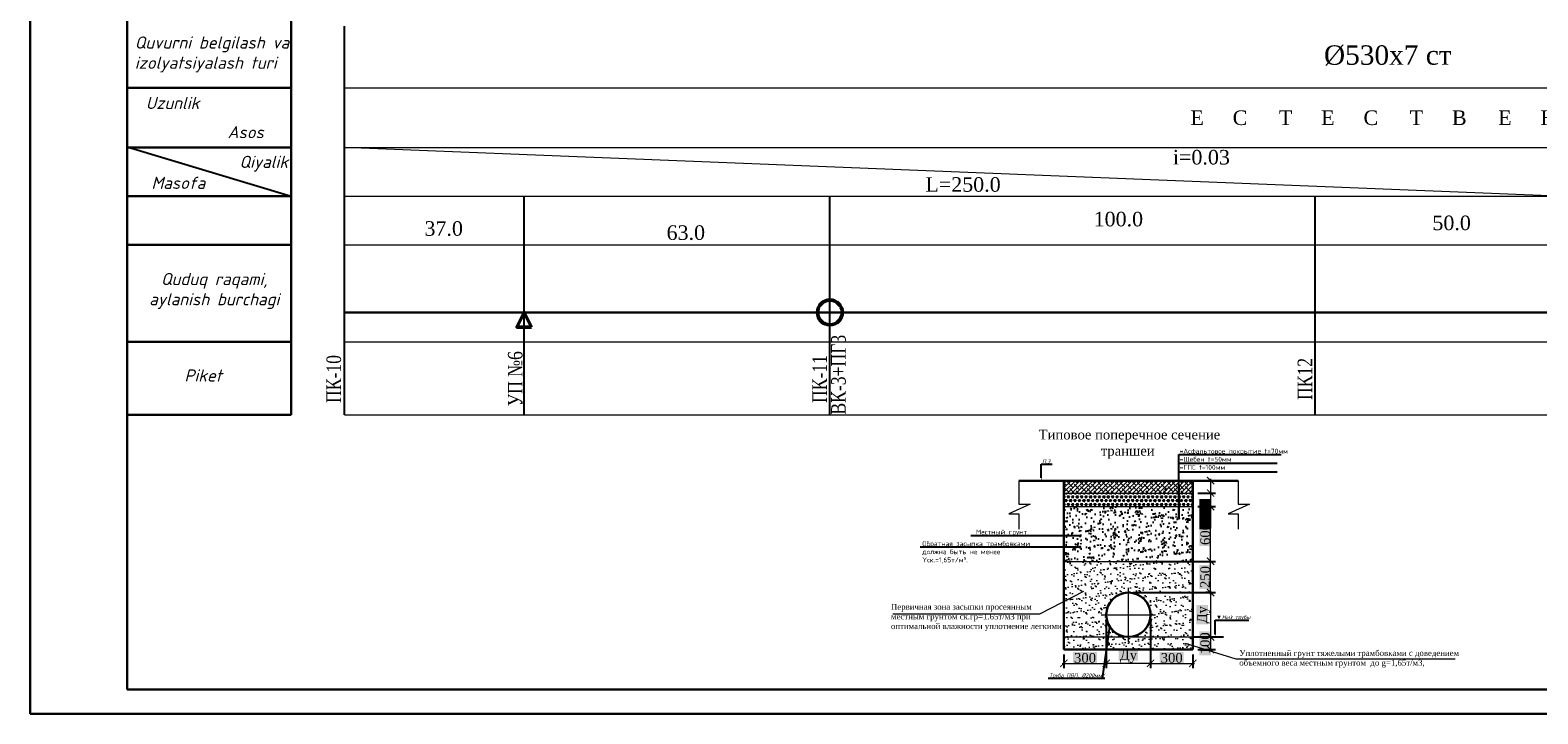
# Model space of a CAD drawing. Header units: millimetres. Extents: x 366033 to 446362, y 4247208 to 4265071.
# Tile 102 of 159: x 435319 to 435630, y 4256462 to 4256603. Entities that reach past the tile are written whole.
import ezdxf
from ezdxf import colors
from ezdxf.entities.mleader import LeaderData, LeaderLine
from ezdxf.math import Vec2, Vec3

# ---------------------------------------------------------------- set-up
doc = ezdxf.new("R2010")
doc.units = ezdxf.units.MM
doc.header["$PDMODE"] = 32
doc.header["$PDSIZE"] = 0.6
doc.linetypes.add('DASHED', pattern=[0.75, 0.5, -0.25])
doc.linetypes.add('осевая', pattern=[50.8, 31.75, -6.35, 6.35, -6.35])
for name, color, linetype in [('(002) Рамка', 7, 'Continuous'), ('(004) Точки рельефа', 7, 'Continuous'), ('0 @ 0.1', 7, 'Continuous'), ('0 @ 1 (1)', 7, 'Continuous'), ('0 @ 1 (2)', 7, 'Continuous'), ('RAMKA', 7, 'Continuous')]:
    doc.layers.add(name, color=color, linetype=linetype)
for name, color, linetype, lineweight in [('0.3-STAMP', 7, 'Continuous', 30), ('0002. ВК. ПГ. Уг. Пк. и задвижки', 250, 'Continuous', 50), ('Рабочий', 7, 'DASHED', 9), ('Текст ВК', 136, 'Continuous', 9)]:
    doc.layers.add(name, color=color, linetype=linetype, lineweight=lineweight)
doc.styles.add('GOST 2.304', font='CS_Gost2304.shx')
doc.styles.add('ISOCPEUR', font='isocpeui.ttf')
doc.styles.get("Standard").update_dxf_attribs({"font": 'times.ttf'})
doc.styles.add('TIMES', font='times.ttf')
doc.styles.add('для таблиц', font='times.ttf', dxfattribs={"height": 3})
doc.styles.add('СПДС', font='isocpeur.ttf')
doc.linetypes.add('ВОДОПРОВОД-right', pattern='A,15,-4,["В1",Standard,S=3,R=0,X=-2,Y=-1.5],-4,20,[">",Standard,S=3,R=0,X=-1.5,Y=-1.5],0', length=43)
doc.dimstyles.new('!Oxunjon', dxfattribs={"dimtxt": 2, "dimasz": 1.5, "dimexe": 1, "dimexo": 0.0625, "dimgap": 0.09, "dimtad": 1, "dimdec": 1, "dimzin": 0, "dimdsep": 46, "dimtxsty": 'Standard', "dimblk": 'ARCHTICK', "dimcen": 0.3, "dimdle": 0.35, "dimclrd": 5, "dimclre": 5, "dimclrt": 5, "dimadec": 0, "dimazin": 0, "dimtfac": 1, "dimtdec": 1, "dimtofl": 0, "dimtmove": 0, "dimatfit": 3, "dimldrblk": 'ARCHTICK', "dimfxl": 1, "dimtolj": 1, "dimtzin": 0, "dimlwd": 0, "dimarcsym": 1})
pattern_1 = [(45, (1791.4377, 3497314.25776), (-0.44901280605, 0.44901280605), []), (135, (1791.4377, 3497314.25776), (-1.34703841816, 0.44901280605), [1.5875, -0.9525])]

# ---------------------------------------------------------------- blocks, each defined once
blk = doc.blocks.new('_Dot')
at = {"color": 0, "linetype": 'ByBlock', "lineweight": -2}
blk.add_line((-0.5, 0), (-1, 0), dxfattribs=at)
at = {"color": 0, "linetype": 'ByBlock', "const_width": 0.5}
blk.add_lwpolyline([(-0.25, 0, 1), (0.25, 0, 1)], format="xyb", close=True, dxfattribs=at)
blk = doc.blocks.new('_ArchTick')
at = {"color": 0, "linetype": 'ByBlock', "lineweight": 30, "const_width": 0.15}
blk.add_lwpolyline([(-0.5, -0.5), (0.5, 0.5)], dxfattribs=at)
blk = doc.blocks.new('*D493')
at = {"color": 5, "lineweight": -2, "transparency": 16777216}
for p, q in [((435559.92, 4256477.92), (435563.57, 4256477.92)), ((435559.92, 4256475.32), (435563.57, 4256475.32))]:
    blk.add_line(p, q, dxfattribs=at)
at = {"color": 5, "lineweight": 0, "transparency": 16777216}
blk.add_line((435562.57, 4256478.27), (435562.57, 4256474.97), dxfattribs=at)
at = {"layer": 'Defpoints', "color": 0, "lineweight": 0, "transparency": 16777216}
for p in [(435558.92, 4256477.92), (435558.92, 4256475.32), (435562.57, 4256475.32)]:
    blk.add_point(p, dxfattribs=at)
at = {"color": 5, "lineweight": 0, "transparency": 16777216, "xscale": 1.5, "yscale": 1.5, "zscale": 1.5}
for p, rotation in [((435562.57, 4256477.92), 90), ((435562.57, 4256475.32), 270)]:
    blk.add_blockref('_ArchTick', p, dxfattribs=dict(at, rotation=rotation))
at = {"color": 1, "transparency": 16777216, "insert": (435561.45, 4256476.62), "char_height": 2, "attachment_point": 5, "rotation": 90, "style": 'TIMES', "bg_fill": 1, "box_fill_scale": 1.1, "bg_fill_color": 7, "bg_fill_true_color": 16777215, "bg_fill_transparency": 0}
blk.add_mtext('\\A1;100', dxfattribs=at)
blk = doc.blocks.new('*D494')
at = {"color": 5, "lineweight": -2, "transparency": 16777216}
for p, q in [((435541.06, 4256481.49), (435541.06, 4256471.49)), ((435532.33, 4256474.32), (435532.33, 4256471.49))]:
    blk.add_line(p, q, dxfattribs=at)
at = {"color": 5, "lineweight": 0, "transparency": 16777216}
blk.add_line((435531.98, 4256472.49), (435541.41, 4256472.49), dxfattribs=at)
at = {"layer": 'Defpoints', "color": 0, "lineweight": 0, "transparency": 16777216}
for p in [(435541.06, 4256482.49), (435532.33, 4256475.32), (435541.06, 4256472.49)]:
    blk.add_point(p, dxfattribs=at)
at = {"color": 5, "lineweight": 0, "transparency": 16777216, "xscale": 1.5, "yscale": 1.5, "zscale": 1.5, "rotation": 180}
blk.add_blockref('_ArchTick', (435532.33, 4256472.49), dxfattribs=at)
at = {"color": 5, "lineweight": 0, "transparency": 16777216, "xscale": 1.5, "yscale": 1.5, "zscale": 1.5}
blk.add_blockref('_ArchTick', (435541.06, 4256472.49), dxfattribs=at)
at = {"color": 1, "transparency": 16777216, "insert": (435536.7, 4256473.6), "char_height": 2, "attachment_point": 5, "style": 'TIMES', "bg_fill": 1, "box_fill_scale": 1.1, "bg_fill_color": 7, "bg_fill_true_color": 16777215, "bg_fill_transparency": 0}
blk.add_mtext('\\A1;300', dxfattribs=at)
blk = doc.blocks.new('*D495')
at = {"color": 5, "lineweight": -2, "transparency": 16777216}
for p, q in [((435541.06, 4256481.49), (435541.06, 4256471.49)), ((435550.19, 4256481.49), (435550.19, 4256471.49))]:
    blk.add_line(p, q, dxfattribs=at)
at = {"color": 5, "lineweight": 0, "transparency": 16777216}
blk.add_line((435550.54, 4256472.49), (435540.71, 4256472.49), dxfattribs=at)
at = {"layer": 'Defpoints', "color": 0, "lineweight": 0, "transparency": 16777216}
for p in [(435541.06, 4256482.49), (435550.19, 4256482.49), (435541.06, 4256472.49)]:
    blk.add_point(p, dxfattribs=at)
at = {"color": 5, "lineweight": 0, "transparency": 16777216, "xscale": 1.5, "yscale": 1.5, "zscale": 1.5, "rotation": 180}
blk.add_blockref('_ArchTick', (435541.06, 4256472.49), dxfattribs=at)
at = {"color": 5, "lineweight": 0, "transparency": 16777216, "xscale": 1.5, "yscale": 1.5, "zscale": 1.5}
blk.add_blockref('_ArchTick', (435550.19, 4256472.49), dxfattribs=at)
at = {"color": 1, "transparency": 16777216, "insert": (435545.63, 4256473.91), "char_height": 2, "attachment_point": 5, "style": 'TIMES', "bg_fill": 1, "box_fill_scale": 1.1, "bg_fill_color": 7, "bg_fill_true_color": 16777215, "bg_fill_transparency": 0}
blk.add_mtext('\\A1;Ду', dxfattribs=at)
blk = doc.blocks.new('*D496')
at = {"color": 5, "lineweight": -2, "transparency": 16777216}
for p, q in [((435550.19, 4256481.49), (435550.19, 4256471.49)), ((435558.92, 4256474.32), (435558.92, 4256471.49))]:
    blk.add_line(p, q, dxfattribs=at)
at = {"color": 5, "lineweight": 0, "transparency": 16777216}
blk.add_line((435549.84, 4256472.49), (435559.27, 4256472.49), dxfattribs=at)
at = {"layer": 'Defpoints', "color": 0, "lineweight": 0, "transparency": 16777216}
for p in [(435550.19, 4256482.49), (435558.92, 4256475.32), (435558.92, 4256472.49)]:
    blk.add_point(p, dxfattribs=at)
at = {"color": 5, "lineweight": 0, "transparency": 16777216, "xscale": 1.5, "yscale": 1.5, "zscale": 1.5, "rotation": 180}
blk.add_blockref('_ArchTick', (435550.19, 4256472.49), dxfattribs=at)
at = {"color": 5, "lineweight": 0, "transparency": 16777216, "xscale": 1.5, "yscale": 1.5, "zscale": 1.5}
blk.add_blockref('_ArchTick', (435558.92, 4256472.49), dxfattribs=at)
at = {"color": 1, "transparency": 16777216, "insert": (435554.56, 4256473.6), "char_height": 2, "attachment_point": 5, "style": 'TIMES', "bg_fill": 1, "box_fill_scale": 1.1, "bg_fill_color": 7, "bg_fill_true_color": 16777215, "bg_fill_transparency": 0}
blk.add_mtext('\\A1;300', dxfattribs=at)
blk = doc.blocks.new('*D411')
at = {"color": 5, "lineweight": -2, "transparency": 16777216}
for p, q in [((435546.63, 4256493.5), (435563.57, 4256493.5)), ((435546.63, 4256487.05), (435563.57, 4256487.05))]:
    blk.add_line(p, q, dxfattribs=at)
at = {"color": 5, "lineweight": 0, "transparency": 16777216}
blk.add_line((435562.57, 4256486.7), (435562.57, 4256493.85), dxfattribs=at)
at = {"layer": 'Defpoints', "color": 0, "lineweight": 0, "transparency": 16777216}
for p in [(435545.63, 4256493.5), (435562.57, 4256493.5), (435545.63, 4256487.05)]:
    blk.add_point(p, dxfattribs=at)
at = {"color": 5, "lineweight": 0, "transparency": 16777216, "xscale": 1.5, "yscale": 1.5, "zscale": 1.5}
for p, rotation in [((435562.57, 4256493.5), 90), ((435562.57, 4256487.05), 270)]:
    blk.add_blockref('_ArchTick', p, dxfattribs=dict(at, rotation=rotation))
at = {"color": 1, "transparency": 16777216, "insert": (435561.45, 4256490.27), "char_height": 2, "attachment_point": 5, "rotation": 90, "style": 'TIMES', "bg_fill": 1, "box_fill_scale": 1.1, "bg_fill_color": 7, "bg_fill_true_color": 16777215, "bg_fill_transparency": 0}
blk.add_mtext('\\A1;250', dxfattribs=at)
blk = doc.blocks.new('*D412')
at = {"color": 5, "lineweight": -2, "transparency": 16777216}
for p, q in [((435562.57, 4256487.05), (435561.57, 4256487.05)), ((435562.57, 4256477.92), (435563.57, 4256477.92))]:
    blk.add_line(p, q, dxfattribs=at)
at = {"color": 5, "lineweight": 0, "transparency": 16777216}
blk.add_line((435562.57, 4256487.4), (435562.57, 4256477.57), dxfattribs=at)
at = {"layer": 'Defpoints', "color": 0, "lineweight": 0, "transparency": 16777216}
for p in [(435562.72, 4256487.05), (435562.57, 4256477.92), (435562.57, 4256477.92)]:
    blk.add_point(p, dxfattribs=at)
at = {"color": 5, "lineweight": 0, "transparency": 16777216, "xscale": 1.5, "yscale": 1.5, "zscale": 1.5}
for p, rotation in [((435562.57, 4256487.05), 90), ((435562.57, 4256477.92), 270)]:
    blk.add_blockref('_ArchTick', p, dxfattribs=dict(at, rotation=rotation))
at = {"color": 1, "transparency": 16777216, "insert": (435561.15, 4256482.49), "char_height": 2, "attachment_point": 5, "rotation": 90, "style": 'TIMES', "bg_fill": 1, "box_fill_scale": 1.1, "bg_fill_color": 7, "bg_fill_true_color": 16777215, "bg_fill_transparency": 0}
blk.add_mtext('\\A1;Ду', dxfattribs=at)
blk = doc.blocks.new('*D413')
at = {"color": 5, "lineweight": -2, "transparency": 16777216}
for p, q in [((435559.92, 4256504.76), (435563.57, 4256504.76)), ((435559.92, 4256493.5), (435563.57, 4256493.5))]:
    blk.add_line(p, q, dxfattribs=at)
at = {"color": 5, "lineweight": 0, "transparency": 16777216}
blk.add_line((435562.57, 4256493.15), (435562.57, 4256505.11), dxfattribs=at)
at = {"layer": 'Defpoints', "color": 0, "lineweight": 0, "transparency": 16777216}
for p in [(435558.92, 4256504.76), (435562.57, 4256504.76), (435558.92, 4256493.5)]:
    blk.add_point(p, dxfattribs=at)
at = {"color": 5, "lineweight": 0, "transparency": 16777216, "xscale": 1.5, "yscale": 1.5, "zscale": 1.5}
for p, rotation in [((435562.57, 4256504.76), 90), ((435562.57, 4256493.5), 270)]:
    blk.add_blockref('_ArchTick', p, dxfattribs=dict(at, rotation=rotation))
at = {"color": 1, "transparency": 16777216, "insert": (435561.45, 4256499.13), "char_height": 2, "attachment_point": 5, "rotation": 90, "style": 'TIMES', "bg_fill": 1, "box_fill_scale": 1.1, "bg_fill_color": 7, "bg_fill_true_color": 16777215, "bg_fill_transparency": 0}
blk.add_mtext('\\A1;600', dxfattribs=at)
blk = doc.blocks.new('*D497')
at = {"color": 5, "lineweight": 0, "transparency": 16777216}
for p, q in [((435562.57, 4256510.46), (435562.57, 4256507.55)), ((435562.57, 4256507.55), (435562.57, 4256503.15))]:
    blk.add_line(p, q, dxfattribs=at)
at = {"color": 5, "lineweight": -2, "transparency": 16777216}
for p, q in [((435559.92, 4256510.11), (435563.57, 4256510.11)), ((435559.92, 4256507.55), (435563.57, 4256507.55))]:
    blk.add_line(p, q, dxfattribs=at)
at = {"layer": 'Defpoints', "color": 0, "lineweight": 0, "transparency": 16777216}
for p in [(435558.92, 4256510.11), (435558.92, 4256507.55), (435562.57, 4256507.55)]:
    blk.add_point(p, dxfattribs=at)
at = {"color": 5, "lineweight": 0, "transparency": 16777216, "xscale": 1.5, "yscale": 1.5, "zscale": 1.5}
for p, rotation in [((435562.57, 4256510.11), 90), ((435562.57, 4256507.55), 270)]:
    blk.add_blockref('_ArchTick', p, dxfattribs=dict(at, rotation=rotation))
at = {"color": 1, "transparency": 16777216, "insert": (435561.45, 4256504.6), "char_height": 2, "attachment_point": 5, "rotation": 90, "style": 'TIMES', "bg_fill": 1, "box_fill_scale": 1.1, "bg_fill_color": 7, "bg_fill_true_color": 16777215, "bg_fill_transparency": 0}
blk.add_mtext('\\A1;50', dxfattribs=at)
blk = doc.blocks.new('*D414')
at = {"color": 5, "lineweight": -2, "transparency": 16777216}
for p, q in [((435559.92, 4256507.55), (435563.57, 4256507.55)), ((435559.92, 4256504.76), (435563.57, 4256504.76))]:
    blk.add_line(p, q, dxfattribs=at)
at = {"color": 5, "lineweight": 0, "transparency": 16777216}
for p, q in [((435562.57, 4256507.9), (435562.57, 4256504.76)), ((435562.57, 4256504.76), (435562.57, 4256500.36))]:
    blk.add_line(p, q, dxfattribs=at)
at = {"layer": 'Defpoints', "color": 0, "lineweight": 0, "transparency": 16777216}
for p in [(435558.92, 4256507.55), (435558.92, 4256504.76), (435562.57, 4256504.76)]:
    blk.add_point(p, dxfattribs=at)
at = {"color": 5, "lineweight": 0, "transparency": 16777216, "xscale": 1.5, "yscale": 1.5, "zscale": 1.5}
for p, rotation in [((435562.57, 4256507.55), 90), ((435562.57, 4256504.76), 270)]:
    blk.add_blockref('_ArchTick', p, dxfattribs=dict(at, rotation=rotation))
at = {"color": 1, "transparency": 16777216, "insert": (435561.45, 4256501.81), "char_height": 2, "attachment_point": 5, "rotation": 90, "style": 'TIMES', "bg_fill": 1, "box_fill_scale": 1.1, "bg_fill_color": 7, "bg_fill_true_color": 16777215, "bg_fill_transparency": 0}
blk.add_mtext('\\A1;50', dxfattribs=at)
blk = doc.blocks.new('*U519')
at = {"layer": '0 @ 0.1', "lineweight": 9}
h = blk.add_hatch(dxfattribs=at)
h.set_pattern_fill('ANSI38', color=256, scale=0.2)
h.set_pattern_definition(pattern_1)
h.paths.add_polyline_path([(435532.33, 4256510.11), (435532.33, 4256507.55), (435558.92, 4256507.55), (435558.92, 4256510.11)])
at = {"layer": '0 @ 1 (2)', "lineweight": 9}
h = blk.add_hatch(dxfattribs=at)
h.set_pattern_fill('ANSI38', color=256, scale=0.2)
h.set_pattern_definition(pattern_1)
h.paths.add_polyline_path([(435532.33, 4256510.11), (435532.33, 4256507.55), (435558.92, 4256507.55), (435558.92, 4256510.11)])

msp = doc.modelspace()

# ---------------------------------------------------------------- hatches: boundary and pattern name
at = {"true_color": 0x991b1e}
h = msp.add_hatch(dxfattribs=at)
h.set_pattern_fill('TRIANG', color=244, scale=0.096)
h.set_pattern_definition([(60, (420241.7565, 4255876.1827), (-0.4572, 0.79189363), [0.4572, -0.4572]), (120, (420241.7565, 4255876.1827), (-0.9144, 5e-10), [0.4572, -0.4572]), (0, (420241.5279, 4255876.57866), (0.4572, 0.79189363), [0.4572, -0.4572])])
h.paths.add_polyline_path([(435532.334, 4256507.552), (435532.334, 4256504.764), (435558.923, 4256504.764), (435558.923, 4256507.552)])
edge = h.paths.add_edge_path()
edge.add_arc((435553.481, 4256508.401), 0.3, 90, 270)
edge.add_line((435553.481, 4256508.101), (435553.481, 4256508.701))
h = msp.add_hatch()
h.set_pattern_fill('AR-CONC', color=256, scale=0.0192)
h.set_pattern_definition([(50, (1791.4377, 3497315.588), (3.497945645, -0.306030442), [0.36576, -4.02336]), (355, (1791.4377, 3497315.588), (-0.676673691, 3.668291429), [0.292608, -3.218699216]), (100.4514447, (1791.7292, 3497315.5626), (2.821271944, 3.362260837), [0.310848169, -3.419332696]), (46.1842, (1791.4377, 3497316.5634), (5.204717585, -0.807212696), [0.54864, -6.03504]), (96.6355576, (1791.8714, 3497316.496), (4.558159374, 4.750581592), [0.466272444, -5.129003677]), (351.1841512, (1791.4377, 3497316.5634), (4.558159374, 4.750581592), [0.438911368, -4.828026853]), (21, (1791.9254, 3497316.3196), (2.910996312, -1.963491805), [0.36576, -4.02336]), (326, (1791.9254, 3497316.3196), (1.186598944, 3.53640895), [0.292608, -3.218688]), (71.451445, (1792.168, 3497316.156), (4.09759525, 1.572917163), [0.310848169, -3.419326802]), (37.5, (1791.4377, 3497315.5881), (0.0593011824, 1.6234567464), [0, -3.1796736, 0, -3.267456, 0, -3.23088]), (7.5, (1791.4377, 3497315.588), (1.2829375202, 1.9234670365), [0, -1.8629376, 0, -3.1065216, 0, -1.231392]), (327.5, (1790.3502, 3497315.5881), (2.6033394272, -0.1099918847), [0, -1.2192, 0, -3.803904, 0, -5.047488]), (317.5, (1789.8625, 3497315.588), (2.8440802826, 0.488188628), [0, -1.58496, 0, -2.5261824, 0, -3.584448])])
h.paths.add_polyline_path([(435532.334, 4256504.764), (435532.334, 4256493.496), (435558.923, 4256493.496), (435558.923, 4256504.764)])
edge = h.paths.add_edge_path(flags=16)
edge.add_arc((435535.668, 4256496.423), 0.3, 0, 360)
at = {"lineweight": 15}
h = msp.add_hatch(dxfattribs=at)
h.set_pattern_fill('AR-SAND', color=256, scale=0.04)
h.set_pattern_definition([(37.5, (1801.4697, 3497293.4325), (-0.0640012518, 1.9576529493), [0, -1.54432, 0, -1.7272, 0, -1.651]), (7.5, (1801.4697, 3497293.4325), (1.7980931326, 2.867300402), [0, -0.83312, 0, -1.39192, 0, -0.5334]), (327.5, (1800.22, 3497293.4325), (3.163969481, 0.0057487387), [0, -0.508, 0, -1.8288, 0, -2.3876]), (317.5, (1800.22, 3497293.4325), (3.05422581, 0.891717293), [0, -0.254, 0, -1.19888, 0, -1.3716])])
h.paths.add_polyline_path([(435558.923, 4256477.922), (435532.334, 4256477.922), (435532.334, 4256475.318), (435558.923, 4256475.318)])
at = {"layer": '0 @ 1 (1)', "lineweight": 15}
h = msp.add_hatch(dxfattribs=at)
h.set_pattern_fill('AR-SAND', color=256, scale=0.04)
h.set_pattern_definition([(37.5, (1791.4377, 3497315.588), (-0.0640012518, 1.9576529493), [0, -1.54432, 0, -1.7272, 0, -1.651]), (7.5, (1791.4377, 3497315.588), (1.7980931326, 2.867300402), [0, -0.83312, 0, -1.39192, 0, -0.5334]), (327.5, (1790.188, 3497315.588), (3.163969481, 0.0057487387), [0, -0.508, 0, -1.8288, 0, -2.3876]), (317.5, (1790.188, 3497315.588), (3.05422581, 0.891717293), [0, -0.254, 0, -1.19888, 0, -1.3716])])
h.paths.add_polyline_path([(435532.334, 4256493.496), (435532.334, 4256477.922), (435558.923, 4256477.922), (435558.923, 4256493.496)])
edge = h.paths.add_edge_path(flags=16)
edge.add_arc((435545.629, 4256482.486), 4.564, 0, 360)
edge = h.paths.add_edge_path(flags=16)
edge.add_arc((435535.668, 4256486.185), 0.15, 0, 360)

# ---------------------------------------------------------------- linework, layer by layer
at = {"layer": '(002) Рамка', "color": 0, "lineweight": 25}
for points in [[(435384.12, 4256523.704), (435384.12, 4256603.704)], [(435421.12, 4256523.704), (435421.12, 4256568.704)], [(435484.12, 4256523.704), (435484.12, 4256568.704)], [(435584.12, 4256523.704), (435584.12, 4256568.704)]]:
    msp.add_lwpolyline(points, dxfattribs=at)
at = {"color": 1, "lineweight": 30, "ltscale": 0.5}
msp.add_line((435339.319, 4256754.093), (435339.319, 4256467.093), dxfattribs=at)
at = {"color": 0, "lineweight": 0}
msp.add_line((435634.12, 4256568.704), (435384.12, 4256578.704), dxfattribs=at)
at = {"lineweight": 30}
for p, q in [((435523.024, 4256510.11), (435532.334, 4256510.11)), ((435532.334, 4256510.11), (435532.334, 4256475.318)), ((435532.334, 4256510.11), (435558.923, 4256510.11)), ((435558.923, 4256475.318), (435558.923, 4256510.11)), ((435568.233, 4256510.11), (435558.923, 4256510.11)), ((435532.334, 4256475.318), (435558.923, 4256475.318))]:
    msp.add_line(p, q, dxfattribs=at)
at = {"lineweight": 9}
for p, q in [((435532.334, 4256507.552), (435558.923, 4256507.552)), ((435532.334, 4256504.764), (435558.923, 4256504.764)), ((435532.334, 4256504.764), (435558.923, 4256504.764)), ((435532.334, 4256496.427), (435535.668, 4256496.423)), ((435532.334, 4256493.496), (435558.923, 4256493.496)), ((435532.334, 4256477.922), (435558.923, 4256477.922))]:
    msp.add_line(p, q, dxfattribs=at)
at = {"color": 0, "lineweight": 5}
for p, q in [((435527.406, 4256482.68), (435536.465, 4256487.328)), ((435497.067, 4256482.68), (435527.406, 4256482.68)), ((435557.307, 4256476.628), (435567.766, 4256473.391)), ((435567.766, 4256473.391), (435613.003, 4256473.391))]:
    msp.add_line(p, q, dxfattribs=at)
at = {"linetype": 'осевая', "lineweight": 9, "ltscale": 0.5}
for p, q in [((435545.629, 4256476.91), (435545.629, 4256488.062)), ((435540.053, 4256482.486), (435551.205, 4256482.486))]:
    msp.add_line(p, q, dxfattribs=at)
at = {"color": 5, "linetype": 'ВОДОПРОВОД-right', "lineweight": 30}
msp.add_lwpolyline([(435384.114, 4256544.756), (435884.12, 4256544.756)], dxfattribs=at)
at = {"color": 18, "true_color": 0x000000}
for points in [[(435556.011, 4256513.698), (435576.278, 4256513.698)], [(435556.011, 4256511.907), (435576.278, 4256511.907)], [(435558.923, 4256477.922), (435565.209, 4256477.922)]]:
    msp.add_lwpolyline(points, dxfattribs=at)
at = {"lineweight": 9}
for points in [[(435523.024, 4256510.11), (435523.024, 4256505.255), (435525.37, 4256505.255), (435520.964, 4256503.25), (435523.024, 4256503.25), (435523.024, 4256500.138)], [(435523.024, 4256510.11), (435532.334, 4256510.11), (435532.334, 4256475.318), (435558.923, 4256475.318), (435558.923, 4256510.11), (435568.233, 4256510.11)], [(435568.233, 4256510.11), (435568.233, 4256505.255), (435570.579, 4256505.255), (435566.173, 4256503.25), (435568.233, 4256503.25), (435568.233, 4256500.138)]]:
    msp.add_lwpolyline(points, dxfattribs=at)
at = {"color": 1, "lineweight": 50}
msp.add_circle((435484.12, 4256544.756), 2.554, dxfattribs=at)
at = {"lineweight": 30}
msp.add_circle((435545.629, 4256482.486), 4.564, dxfattribs=at)
at = {"layer": '0.3-STAMP', "lineweight": 20}
msp.add_line((435319.319, 4256462.093), (435319.319, 4256489.776), dxfattribs=at)
at = {"layer": '0002. ВК. ПГ. Уг. Пк. и задвижки', "color": 1, "lineweight": 50}
msp.add_lwpolyline([(435422.62, 4256541.756), (435419.62, 4256541.756), (435421.12, 4256544.756), (435422.62, 4256541.756)], dxfattribs=at)
at = {"layer": 'RAMKA', "color": 1, "lineweight": 30}
for p, q in [((435319.319, 4256882.093), (435319.319, 4256462.093)), ((435339.319, 4256467.093), (435339.319, 4256874.331)), ((435900.144, 4256467.093), (435339.319, 4256467.093)), ((435319.319, 4256462.093), (435905.144, 4256462.093))]:
    msp.add_line(p, q, dxfattribs=at)
at = {"layer": 'Рабочий', "color": 0, "linetype": 'ByBlock', "lineweight": 30, "ltscale": 0.166667}
for p, q in [((435373.112, 4256523.704), (435373.112, 4256648.704)), ((435339.319, 4256591.032), (435373.112, 4256591.032)), ((435339.319, 4256578.704), (435373.112, 4256578.704)), ((435339.319, 4256568.704), (435373.112, 4256568.704)), ((435339.319, 4256558.704), (435373.112, 4256558.704)), ((435339.319, 4256538.704), (435373.112, 4256538.704)), ((435339.319, 4256523.704), (435373.112, 4256523.704))]:
    msp.add_line(p, q, dxfattribs=at)
at = {"layer": 'Рабочий', "color": 0, "linetype": 'ByBlock', "lineweight": 25, "ltscale": 0.166667}
msp.add_line((435339.319, 4256578.842), (435373.112, 4256568.704), dxfattribs=at)
at = {"layer": 'Текст ВК'}
for p, q in [((435340.15, 4256591.032), (435373.112, 4256591.032)), ((435384.12, 4256591.032), (435884.12, 4256591.032)), ((435340.15, 4256578.704), (435373.112, 4256578.704)), ((435384.12, 4256578.704), (435884.12, 4256578.704)), ((435340.15, 4256568.704), (435373.112, 4256568.704)), ((435384.12, 4256568.704), (435884.12, 4256568.704)), ((435340.15, 4256558.704), (435373.112, 4256558.704)), ((435384.12, 4256558.704), (435884.12, 4256558.704)), ((435340.15, 4256538.704), (435373.112, 4256538.704)), ((435384.12, 4256538.704), (435884.12, 4256538.704)), ((435340.15, 4256523.704), (435373.112, 4256523.704)), ((435384.12, 4256523.704), (435884.12, 4256523.704))]:
    msp.add_line(p, q, dxfattribs=at)

# ---------------------------------------------------------------- block references
at = {"color": 0, "lineweight": 0}
msp.add_blockref('*U519', (0, 0), dxfattribs=at)

# ---------------------------------------------------------------- texts
at = {"layer": '(004) Точки рельефа', "color": 7, "char_height": 3, "attachment_point": 5, "style": 'для таблиц'}
for s, insert in [('\\A1;37.0', (435404.538, 4256562.02)), ('\\A1;100.0', (435543.564, 4256563.955)), ('\\A1;50.0', (435612.243, 4256563.175)), ('\\A1;63.0', (435454.43, 4256561.173))]:
    msp.add_mtext(s, dxfattribs=dict(at, insert=insert))
at = {"ltscale": 0.5}
for s, insert, char_height, width, attachment_point in [('{\\fSylfaen|b0|i0|c204|p18;  %%C530х7 ст  \\fTimes New Roman|b1|i1|c204|p18;\\C0; \\fTimes New Roman|b0|i0|c204|p18; }', (435582.912, 4256599.775), 4, 177.43447, 1), ('{\\fSylfaen|b0|i0|c204|p18;\\H0.75x;\\T3.15;ЕСТЕСТВЕННОЕ}', (435614.3, 4256586.368, 0.031), 4, 117.74094, 2), ('{\\fSylfaen|b0|i0|c0|p18;i=\\fSylfaen|b0|i0|c204|p18;0.03}', (435554.806, 4256578.233), 3, 33.54214, 1), ('{\\fSylfaen|b0|i0|c0|p18;L=\\fSylfaen|b0|i0|c204|p18;250.0}', (435503.796, 4256572.621), 3, 14.17558, 1)]:
    msp.add_mtext(s, dxfattribs=dict(at, insert=insert, char_height=char_height, width=width, attachment_point=attachment_point))
at = {"color": 5, "char_height": 3, "width": 14.61436, "attachment_point": 2, "rotation": 90}
for s, insert in [('{\\W0.8;\\C7;ВК-3+ПГ3}', (435484.378, 4256531.938, -4720.845)), ('{\\W0.8;\\C7;ПК-10}', (435380.379, 4256531.061, -4720.845)), ('{\\W0.8;\\C7;УП №6}', (435417.775, 4256531.103, -4720.845)), ('{\\W0.8;\\C7;ПК-11}', (435480.506, 4256531.061, -4720.845)), ('{\\W0.8;\\C7;ПК12}', (435580.506, 4256531.061, -4720.845))]:
    msp.add_mtext(s, dxfattribs=dict(at, insert=insert))
at = {"lineweight": 9, "insert": (435524.822, 4256520.606), "char_height": 2, "attachment_point": 1, "style": 'TIMES'}
msp.add_mtext_dynamic_manual_height_columns('\\pi2.3157;Типовое поперечное сечение \\P\\pi15.14773;траншеи', width=41.03519, gutter_width=5, heights=[0], dxfattribs=at)
at = {"color": 0, "lineweight": 5, "char_height": 1.2, "attachment_point": 1}
for s, insert, width in [('{\\fTimes New Roman|b0|i0|c204|p18;Первичная зона засыпки просеянным \\Pместным грунтом ск.гр=1.65т/м3 при \\Pоптимальной влажности уплотнение легкими}', (435496.703, 4256484.746), 111.475), ('{\\fTimes New Roman|b0|i0|c204|p18;Уплотненный грунт тяжелыми трамбовками с доведением\\Pобъемного веса местным грунтом  до g=1,65т/м3, }', (435568.481, 4256475.216), 109.83)]:
    msp.add_mtext(s, dxfattribs=dict(at, insert=insert, width=width))
at = {"layer": 'Рабочий', "color": 0, "linetype": 'ByBlock', "lineweight": 25, "ltscale": 0.166667, "char_height": 2.5, "style": 'GOST 2.304'}
for s, insert, width, attachment_point in [('{\\fISOCPEUR|b0|i1|c204|p34;Quvurni belgilash va \\fISOCPEUR|b0|i1|c0|p34;\\P\\fISOCPEUR|b0|i1|c204|p34;izolyatsiyalash turi}', (435340.871, 4256601.608), 32.21818, 1), ('{\\fISOCPEUR|b0|i1|c0|p34;Uzunlik}', (435348.66, 4256587.905), 16.23198, 5), ('{\\fISOCPEUR|b0|i1|c0|p34;Asos}', (435363.727, 4256581.897), 41.23798, 5), ('{\\fISOCPEUR|b0|i1|c0|p34;Qiyalik}', (435367.453, 4256575.399), 16.23198, 5), ('{\\fISOCPEUR|b0|i1|c0|p34;Masofa}', (435349.854, 4256571.452), 41.23798, 5), ('{\\fISOCPEUR|b0|i1|c204|p34;Quduq raqami,\\P\\fISOCPEUR|b0|i1|c0|p34;a\\fISOCPEUR|b0|i1|c204|p34;ylanish burchagi}', (435357.26, 4256549.19), 49.38517, 5), ('{\\fISOCPEUR|b0|i1|c204|p34;Piket}', (435354.975, 4256531.778), 41.23798, 5)]:
    msp.add_mtext(s, dxfattribs=dict(at, insert=insert, width=width, attachment_point=attachment_point))

# ---------------------------------------------------------------- dimensions: what is measured, and where the dimension line sits
at = {"color": 18, "true_color": 0x000000}
for p1, p2, distance, text, picture, middle in [((435558.923, 4256510.11), (435558.923, 4256507.552), 3.647, '50', '*D497', (435561.453, 4256504.598)), ((435558.923, 4256507.552), (435558.923, 4256504.764), 3.647, '50', '*D414', (435561.453, 4256501.81)), ((435558.923, 4256493.496), (435558.923, 4256504.764), -3.647, '600', '*D413', (435561.453, 4256499.13))]:
    dim = msp.add_aligned_dim(p1=p1, p2=p2, distance=distance, text=text, dimstyle='!Oxunjon', override={"dimexo": 1, "dimgap": 0.1, "dimtxsty": 'TIMES', "dimcen": 0.9, "dimclrt": 1, "dimfxl": 200, "dimfxlon": 1, "dimtfill": 2, "dimtfillclr": 7, "dimarcsym": 2}, dxfattribs=at)
    dim.commit()
    dim.dimension.update_dxf_attribs({"geometry": picture, "text_midpoint": middle})
for base, p1, p2, text, picture, middle in [((435562.57, 4256493.496), (435545.629, 4256487.051), (435545.629, 4256493.496), '250', '*D411', (435561.453, 4256490.273)), ((435562.57, 4256477.922), (435562.722, 4256487.05), (435562.57, 4256477.922), 'Ду', '*D412', (435561.152, 4256482.486))]:
    dim = msp.add_linear_dim(base=base, p1=p1, p2=p2, angle=90, text=text, dimstyle='!Oxunjon', override={"dimexo": 1, "dimgap": 0.1, "dimtxsty": 'TIMES', "dimcen": 0.9, "dimclrt": 1, "dimfxl": 200, "dimfxlon": 1, "dimtfill": 2, "dimtfillclr": 7, "dimarcsym": 2}, dxfattribs=at)
    dim.commit()
    dim.dimension.update_dxf_attribs({"geometry": picture, "text_midpoint": middle})
for base, p1, p2, text, picture, middle in [((435541.065, 4256472.488), (435532.334, 4256475.318), (435541.065, 4256482.486), '300', '*D494', (435536.699, 4256473.605)), ((435541.065, 4256472.488), (435550.193, 4256482.486), (435541.065, 4256482.486), 'Ду', '*D495', (435545.629, 4256473.906)), ((435558.923, 4256472.488), (435550.193, 4256482.486), (435558.923, 4256475.318), '300', '*D496', (435554.558, 4256473.605))]:
    dim = msp.add_linear_dim(base=base, p1=p1, p2=p2, text=text, dimstyle='!Oxunjon', override={"dimexo": 1, "dimgap": 0.1, "dimtxsty": 'TIMES', "dimcen": 0.9, "dimclrt": 1, "dimfxl": 200, "dimfxlon": 1, "dimtfill": 2, "dimtfillclr": 7, "dimarcsym": 2}, dxfattribs=at)
    dim.commit()
    dim.dimension.update_dxf_attribs({"geometry": picture, "text_midpoint": middle})
dim = msp.add_linear_dim(base=(435562.57, 4256475.318), p1=(435558.923, 4256477.922), p2=(435558.923, 4256475.318), angle=90, text='100', dimstyle='!Oxunjon', override={"dimexo": 1, "dimgap": 0.1, "dimtxsty": 'TIMES', "dimcen": 0.9, "dimclrt": 1, "dimfxl": 200, "dimfxlon": 1, "dimtfill": 2, "dimtfillclr": 7, "dimarcsym": 2}, dxfattribs=at)
dim.commit()
dim.dimension.update_dxf_attribs({"geometry": '*D493', "text_midpoint": (435562.57, 4256476.62), "dimtype": 160})

# ---------------------------------------------------------------- leaders
at = {"lineweight": 9}
ml = msp.add_multileader_mtext('Standard', dxfattribs=at)
ml.set_content('*Асфальтовое покрытие t=70мм\\P*Щебен t=50мм\\P\\pxql;*ГПС t=100мм', color=256, style='СПДС')
ml.set_leader_properties()
ml.set_arrow_properties(name='DOT')
ml.build(insert=Vec2(0, 0))
ml.multileader.update_dxf_attribs({"text_left_attachment_type": 6, "text_right_attachment_type": 6, "dogleg_length": 0.36, "arrow_head_size": 0.6})
ctx = ml.context
ctx.base_point, ctx.char_height, ctx.arrow_head_size, ctx.landing_gap_size, ctx.plane_origin = Vec3(435556.155, 4256515.49), 1, 0.6, 0.04, Vec3(435598.354, 4256496.096)
ctx.left_attachment, ctx.right_attachment = 6, 6
notes = []
notes.append((ctx, [(1, (1, 1, 0), (435556.011, 4256515.49), (1, 0), 0.144, [(3, [(435556.011, 4256502.382), (435556.011, 4256506.365), (435556.011, 4256502.382), (435556.011, 4256508.93), (435556.011, 4256508.93), (435556.011, 4256508.93), (435556.011, 4256508.93), (435556.011, 4256506.365)], 0, [])])]))
ctx.mtext.insert, ctx.mtext.width, ctx.mtext.flow_direction = Vec3(435556.195, 4256516.69), 20.71628, 5
ml = msp.add_multileader_mtext('Standard', dxfattribs=at)
ml.set_content('П.З.', color=256, style='ISOCPEUR')
ml.set_leader_properties()
ml.build(insert=Vec2(0, 0))
ml.multileader.update_dxf_attribs({"text_left_attachment_type": 6, "text_right_attachment_type": 6, "dogleg_length": 0.36, "arrow_head_size": 0.6})
ctx = ml.context
ctx.base_point, ctx.char_height, ctx.arrow_head_size, ctx.landing_gap_size, ctx.plane_origin = Vec3(435527.823, 4256513.545), 0.8, 0.6, 0.04, Vec3(435527.679, 4256510.11)
ctx.left_attachment, ctx.right_attachment = 6, 6
notes.append((ctx, [(0, (1, 1, 0), (435527.679, 4256513.545), (1, 0), 0.144, [(0, [(435527.679, 4256510.11)], 0, [])])]))
ctx.mtext.insert, ctx.mtext.flow_direction = Vec3(435527.863, 4256514.505), 5
ml = msp.add_multileader_mtext('Standard', dxfattribs=at)
ml.set_content('Местный грунт ', color=256, style='СПДС')
ml.set_leader_properties()
ml.set_arrow_properties(name='DOT')
ml.build(insert=Vec2(0, 0))
ml.multileader.update_dxf_attribs({"text_left_attachment_type": 6, "text_right_attachment_type": 6, "dogleg_length": 0.36, "arrow_head_size": 0.6})
ctx = ml.context
ctx.base_point, ctx.char_height, ctx.arrow_head_size, ctx.landing_gap_size, ctx.plane_origin = Vec3(435514.175, 4256498.742), 1, 0.6, 0.04, Vec3(435535.668, 4256498.725)
ctx.left_attachment, ctx.right_attachment = 6, 6
notes.append((ctx, [(0, (1, 1, 0), (435523.799, 4256498.742), (-1, 0), 0.144, [(0, [(435535.668, 4256498.725)], 0, [])])]))
ctx.mtext.insert, ctx.mtext.width, ctx.mtext.flow_direction = Vec3(435514.215, 4256500.042), 20.71628, 5
ml = msp.add_multileader_mtext('Standard', dxfattribs=at)
ml.set_content('Обратная засыпка трамбовками\\Pдолжна быть не менее Yск.=1,65т/м³.', color=256, style='СПДС')
ml.set_leader_properties()
ml.set_arrow_properties(name='DOT')
ml.build(insert=Vec2(0, 0))
ml.multileader.update_dxf_attribs({"text_left_attachment_type": 6, "text_right_attachment_type": 6, "dogleg_length": 0.36, "arrow_head_size": 0.6})
ctx = ml.context
ctx.base_point, ctx.char_height, ctx.arrow_head_size, ctx.landing_gap_size, ctx.plane_origin = Vec3(435503.125, 4256496.439), 1, 0.6, 0.04, Vec3(435535.668, 4256496.423)
ctx.left_attachment, ctx.right_attachment = 6, 6
notes.append((ctx, [(0, (1, 1, 0), (435523.799, 4256496.439), (-1, 0), 0.144, [(0, [(435535.668, 4256496.423)], 0, [])])]))
ctx.mtext.insert, ctx.mtext.width, ctx.mtext.flow_direction = Vec3(435503.165, 4256497.639), 20.71628, 5
ml = msp.add_multileader_mtext('Standard', dxfattribs=at)
ml.set_content('{\\fTimes New Roman|b0|i0|c204|p18;▼}Низ трубы', color=256, style='ISOCPEUR')
ml.set_leader_properties()
ml.build(insert=Vec2(0, 0))
ml.multileader.update_dxf_attribs({"text_left_attachment_type": 6, "text_right_attachment_type": 6, "dogleg_length": 0.36, "arrow_head_size": 0.6})
ctx = ml.context
ctx.base_point, ctx.char_height, ctx.arrow_head_size, ctx.landing_gap_size, ctx.plane_origin = Vec3(435563.658, 4256481.358), 0.8, 0.6, 0.04, Vec3(435562.57, 4256477.922)
ctx.left_attachment, ctx.right_attachment = 6, 6
notes.append((ctx, [(0, (1, 1, 0), (435563.514, 4256481.358), (1, 0), 0.144, [(0, [(435563.514, 4256477.922)], 0, [])])]))
ctx.mtext.insert, ctx.mtext.width, ctx.mtext.flow_direction = Vec3(435563.698, 4256482.398), 12.54861, 5
ml = msp.add_multileader_mtext('Standard', dxfattribs=at)
ml.set_content('\\L{\\LТруба ПВП. %%C200мм/}', color=256, style='ISOCPEUR')
ml.set_leader_properties()
ml.set_arrow_properties(name='DOT')
ml.build(insert=Vec2(0, 0))
ml.multileader.update_dxf_attribs({"text_left_attachment_type": 6, "text_right_attachment_type": 8, "dogleg_length": 0.36, "arrow_head_size": 0.6})
ctx = ml.context
ctx.base_point, ctx.char_height, ctx.arrow_head_size, ctx.landing_gap_size, ctx.plane_origin = Vec3(435529.279, 4256469.374), 0.8, 0.6, 0.04, Vec3(435541.769, 4256480.1)
ctx.left_attachment, ctx.right_attachment = 6, 8
notes.append((ctx, [(0, (1, 1, 0), (435540.248, 4256469.374), (-1, 0), 0.144, [(1, [(435541.769, 4256480.1), (435540.248, 4256469.374)], 0, [])])]))
ctx.mtext.insert, ctx.mtext.width, ctx.mtext.defined_height, ctx.mtext.flow_direction = Vec3(435529.319, 4256470.414), 21.49253, 4.106, 5
for ctx, leaders in notes:
    for number, flags, end, landing, length, lines in leaders:
        leader = LeaderData()
        leader.index, (leader.has_last_leader_line, leader.has_dogleg_vector, leader.attachment_direction) = number, flags
        leader.last_leader_point, leader.dogleg_vector, leader.dogleg_length = Vec3(end), Vec3(landing), length
        for number, points, colour, breaks in lines:
            line = LeaderLine()
            line.index, line.vertices, line.color, line.breaks = number, Vec3.list(points), colors.encode_raw_color(colour), breaks
            leader.lines.append(line)
        ctx.leaders.append(leader)

doc.saveas('drawing.dxf')
